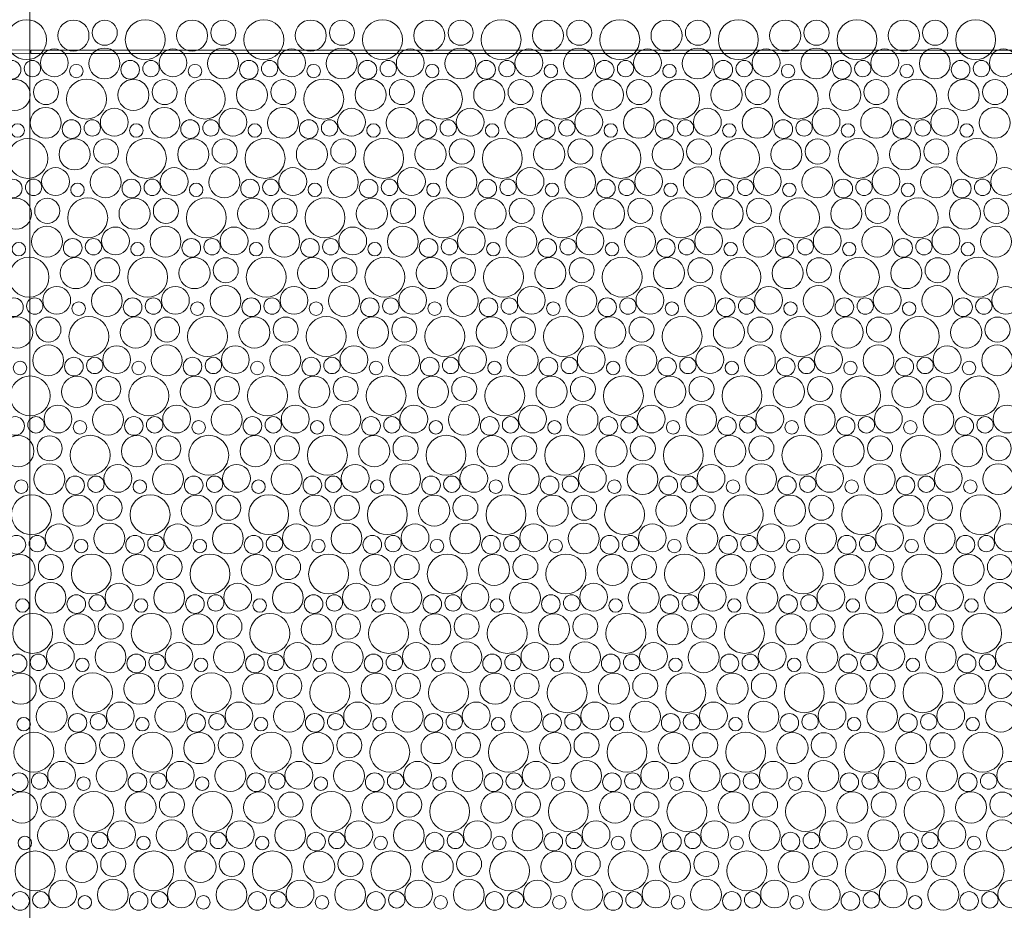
# Model space of a CAD drawing. Header units: metres. Extents: x -167 to 338, y -186 to 508.
# Tile 192 of 256: x 89.64 to 92.65, y 30.63 to 33.36. Entities that reach past the tile are written whole.
import ezdxf
from ezdxf.enums import TextEntityAlignment as Align

# ---------------------------------------------------------------- set-up
doc = ezdxf.new("R2010")
doc.units = ezdxf.units.M
doc.header["$MEASUREMENT"] = 0
doc.linetypes.add('Öffnungslinie Tür Fenster', pattern=[0.23, 0.15, -0.08])
doc.layers.add('60 Gelände 2D Übersicht', color=7, linetype='Continuous')
doc.layers.add('60 Stellplätze', color=7, linetype='Continuous')
doc.styles.add('ERSTELLTER_STIL_2', font='arial.ttf')

# ---------------------------------------------------------------- blocks, each defined once
blk = doc.blocks.new('*X46', base_point=(27236.1321, 33357.279))
at = {"layer": '60 Gelände 2D Übersicht', "color": 9, "linetype": 'Continuous', "lineweight": 18}
for centre, radius in [((89.6572, 33.3018), 0.0612), ((89.8008, 33.3143), 0.0477), ((89.8968, 33.3231), 0.0384), ((90.0209, 33.3018), 0.0612), ((90.1645, 33.3143), 0.0477), ((90.2605, 33.3231), 0.0384), ((90.3846, 33.3018), 0.0612), ((90.5282, 33.3143), 0.0477), ((90.6242, 33.3231), 0.0384), ((90.7483, 33.3018), 0.0612), ((90.8919, 33.3143), 0.0477), ((90.9879, 33.3231), 0.0384), ((91.112, 33.3018), 0.0612), ((91.2556, 33.3143), 0.0477), ((91.3516, 33.3231), 0.0384), ((91.4757, 33.3018), 0.0612), ((91.6193, 33.3143), 0.0477), ((91.7153, 33.3231), 0.0384), ((91.8394, 33.3018), 0.0612), ((91.983, 33.3143), 0.0477), ((92.079, 33.3231), 0.0384), ((92.2031, 33.3018), 0.0612), ((92.3467, 33.3143), 0.0477), ((92.4427, 33.3231), 0.0384), ((92.5669, 33.3018), 0.0612), ((89.7423, 33.2309), 0.0426), ((89.8958, 33.2287), 0.0473), ((90.106, 33.2309), 0.0426), ((90.2595, 33.2287), 0.0473), ((90.4697, 33.2309), 0.0426), ((90.6232, 33.2287), 0.0473), ((90.8334, 33.2309), 0.0426), ((90.9869, 33.2287), 0.0473), ((91.1971, 33.2309), 0.0426), ((91.3506, 33.2287), 0.0473), ((91.5608, 33.2309), 0.0426), ((91.7143, 33.2287), 0.0473), ((91.9245, 33.2309), 0.0426), ((92.078, 33.2287), 0.0473), ((92.2883, 33.2309), 0.0426), ((92.4417, 33.2287), 0.0473), ((92.652, 33.2309), 0.0426), ((89.6111, 33.2096), 0.0286), ((89.6749, 33.2132), 0.0251), ((89.9748, 33.2096), 0.0286), ((90.0386, 33.2132), 0.0251), ((90.3385, 33.2096), 0.0286), ((90.4023, 33.2132), 0.0251), ((90.7022, 33.2096), 0.0286), ((90.766, 33.2132), 0.0251), ((91.0659, 33.2096), 0.0286), ((91.1298, 33.2132), 0.0251), ((91.4296, 33.2096), 0.0286), ((91.4935, 33.2132), 0.0251), ((91.7933, 33.2096), 0.0286), ((91.8572, 33.2132), 0.0251), ((92.1571, 33.2096), 0.0286), ((92.2209, 33.2132), 0.0251), ((92.5208, 33.2096), 0.0286), ((92.5846, 33.2132), 0.0251), ((89.8097, 33.2055), 0.0207), ((90.1734, 33.2055), 0.0207), ((90.5371, 33.2055), 0.0207), ((90.9008, 33.2055), 0.0207), ((91.2645, 33.2055), 0.0207), ((91.6282, 33.2055), 0.0207), ((91.9919, 33.2055), 0.0207), ((92.3556, 33.2055), 0.0207), ((89.6208, 33.1323), 0.0477), ((89.7168, 33.1411), 0.0384), ((89.8409, 33.1198), 0.0612), ((89.9845, 33.1323), 0.0477), ((90.0805, 33.1411), 0.0384), ((90.2046, 33.1198), 0.0612), ((90.3482, 33.1323), 0.0477), ((90.4442, 33.1411), 0.0384), ((90.5683, 33.1198), 0.0612), ((90.7119, 33.1323), 0.0477), ((90.8079, 33.1411), 0.0384), ((90.932, 33.1198), 0.0612), ((91.0756, 33.1323), 0.0477), ((91.1716, 33.1411), 0.0384), ((91.2957, 33.1198), 0.0612), ((91.4393, 33.1323), 0.0477), ((91.5353, 33.1411), 0.0384), ((91.6594, 33.1198), 0.0612), ((91.803, 33.1323), 0.0477), ((91.899, 33.1411), 0.0384), ((92.0231, 33.1198), 0.0612), ((92.1667, 33.1323), 0.0477), ((92.2627, 33.1411), 0.0384), ((92.3869, 33.1198), 0.0612), ((92.5304, 33.1323), 0.0477), ((92.6265, 33.1411), 0.0384), ((89.7158, 33.0468), 0.0473), ((89.926, 33.0489), 0.0426), ((90.0795, 33.0468), 0.0473), ((90.2897, 33.0489), 0.0426), ((90.4432, 33.0468), 0.0473), ((90.6534, 33.0489), 0.0426), ((90.8069, 33.0468), 0.0473), ((91.0171, 33.0489), 0.0426), ((91.1706, 33.0468), 0.0473), ((91.3808, 33.0489), 0.0426), ((91.5343, 33.0468), 0.0473), ((91.7445, 33.0489), 0.0426), ((91.898, 33.0468), 0.0473), ((92.1083, 33.0489), 0.0426), ((92.2617, 33.0468), 0.0473), ((92.472, 33.0489), 0.0426), ((92.6254, 33.0468), 0.0473), ((89.7948, 33.0276), 0.0286), ((89.8586, 33.0312), 0.0251), ((90.1585, 33.0276), 0.0286), ((90.2223, 33.0312), 0.0251), ((90.5222, 33.0276), 0.0286), ((90.586, 33.0312), 0.0251), ((90.8859, 33.0276), 0.0286), ((90.9498, 33.0312), 0.0251), ((91.2496, 33.0276), 0.0286), ((91.3135, 33.0312), 0.0251), ((91.6133, 33.0276), 0.0286), ((91.6772, 33.0312), 0.0251), ((91.9771, 33.0276), 0.0286), ((92.0409, 33.0312), 0.0251), ((92.3408, 33.0276), 0.0286), ((92.4046, 33.0312), 0.0251), ((89.6297, 33.0235), 0.0207), ((89.9934, 33.0235), 0.0207), ((90.3571, 33.0235), 0.0207), ((90.7208, 33.0235), 0.0207), ((91.0845, 33.0235), 0.0207), ((91.4482, 33.0235), 0.0207), ((91.8119, 33.0235), 0.0207), ((92.1756, 33.0235), 0.0207), ((92.5393, 33.0235), 0.0207), ((89.6609, 32.9378), 0.0612), ((89.8045, 32.9503), 0.0477), ((89.9005, 32.9591), 0.0384), ((90.0246, 32.9378), 0.0612), ((90.1682, 32.9503), 0.0477), ((90.2642, 32.9591), 0.0384), ((90.3883, 32.9378), 0.0612), ((90.5319, 32.9503), 0.0477), ((90.6279, 32.9591), 0.0384), ((90.752, 32.9378), 0.0612), ((90.8956, 32.9503), 0.0477), ((90.9916, 32.9591), 0.0384), ((91.1157, 32.9378), 0.0612), ((91.2593, 32.9503), 0.0477), ((91.3553, 32.9591), 0.0384), ((91.4794, 32.9378), 0.0612), ((91.623, 32.9503), 0.0477), ((91.719, 32.9591), 0.0384), ((91.8431, 32.9378), 0.0612), ((91.9867, 32.9503), 0.0477), ((92.0827, 32.9591), 0.0384), ((92.2069, 32.9378), 0.0612), ((92.3504, 32.9503), 0.0477), ((92.4465, 32.9591), 0.0384), ((92.5706, 32.9378), 0.0612), ((89.746, 32.8669), 0.0426), ((89.8995, 32.8648), 0.0473), ((90.1097, 32.8669), 0.0426), ((90.2632, 32.8648), 0.0473), ((90.4734, 32.8669), 0.0426), ((90.6269, 32.8648), 0.0473), ((90.8371, 32.8669), 0.0426), ((90.9906, 32.8648), 0.0473), ((91.2008, 32.8669), 0.0426), ((91.3543, 32.8648), 0.0473), ((91.5645, 32.8669), 0.0426), ((91.718, 32.8648), 0.0473), ((91.9283, 32.8669), 0.0426), ((92.0817, 32.8648), 0.0473), ((92.292, 32.8669), 0.0426), ((92.4454, 32.8648), 0.0473), ((92.6557, 32.8669), 0.0426), ((89.6148, 32.8456), 0.0286), ((89.6786, 32.8492), 0.0251), ((89.9785, 32.8456), 0.0286), ((90.0423, 32.8492), 0.0251), ((90.3422, 32.8456), 0.0286), ((90.406, 32.8492), 0.0251), ((90.7059, 32.8456), 0.0286), ((90.7698, 32.8492), 0.0251), ((91.0696, 32.8456), 0.0286), ((91.1335, 32.8492), 0.0251), ((91.4333, 32.8456), 0.0286), ((91.4972, 32.8492), 0.0251), ((91.7971, 32.8456), 0.0286), ((91.8609, 32.8492), 0.0251), ((92.1608, 32.8456), 0.0286), ((92.2246, 32.8492), 0.0251), ((92.5245, 32.8456), 0.0286), ((92.5883, 32.8492), 0.0251), ((89.8134, 32.8415), 0.0207), ((90.1771, 32.8415), 0.0207), ((90.5408, 32.8415), 0.0207), ((90.9045, 32.8415), 0.0207), ((91.2682, 32.8415), 0.0207), ((91.6319, 32.8415), 0.0207), ((91.9956, 32.8415), 0.0207), ((92.3593, 32.8415), 0.0207), ((89.6245, 32.7683), 0.0477), ((89.7205, 32.7771), 0.0384), ((89.8446, 32.7558), 0.0612), ((89.9882, 32.7683), 0.0477), ((90.0842, 32.7771), 0.0384), ((90.2083, 32.7558), 0.0612), ((90.3519, 32.7683), 0.0477), ((90.4479, 32.7771), 0.0384), ((90.572, 32.7558), 0.0612), ((90.7156, 32.7683), 0.0477), ((90.8116, 32.7771), 0.0384), ((90.9357, 32.7558), 0.0612), ((91.0793, 32.7683), 0.0477), ((91.1753, 32.7771), 0.0384), ((91.2994, 32.7558), 0.0612), ((91.443, 32.7683), 0.0477), ((91.539, 32.7771), 0.0384), ((91.6631, 32.7558), 0.0612), ((91.8067, 32.7683), 0.0477), ((91.9027, 32.7771), 0.0384), ((92.0269, 32.7558), 0.0612), ((92.1704, 32.7683), 0.0477), ((92.2665, 32.7771), 0.0384), ((92.3906, 32.7558), 0.0612), ((92.5341, 32.7683), 0.0477), ((92.6302, 32.7771), 0.0384), ((89.7195, 32.6828), 0.0473), ((89.9297, 32.6849), 0.0426), ((90.0832, 32.6828), 0.0473), ((90.2934, 32.6849), 0.0426), ((90.4469, 32.6828), 0.0473), ((90.6571, 32.6849), 0.0426), ((90.8106, 32.6828), 0.0473), ((91.0208, 32.6849), 0.0426), ((91.1743, 32.6828), 0.0473), ((91.3845, 32.6849), 0.0426), ((91.538, 32.6828), 0.0473), ((91.7483, 32.6849), 0.0426), ((91.9017, 32.6828), 0.0473), ((92.112, 32.6849), 0.0426), ((92.2654, 32.6828), 0.0473), ((92.4757, 32.6849), 0.0426), ((92.6291, 32.6828), 0.0473), ((89.6334, 32.6595), 0.0207), ((89.7985, 32.6636), 0.0286), ((89.8623, 32.6672), 0.0251), ((89.9971, 32.6595), 0.0207), ((90.1622, 32.6636), 0.0286), ((90.226, 32.6672), 0.0251), ((90.3608, 32.6595), 0.0207), ((90.5259, 32.6636), 0.0286), ((90.5898, 32.6672), 0.0251), ((90.7245, 32.6595), 0.0207), ((90.8896, 32.6636), 0.0286), ((90.9535, 32.6672), 0.0251), ((91.0882, 32.6595), 0.0207), ((91.2533, 32.6636), 0.0286), ((91.3172, 32.6672), 0.0251), ((91.4519, 32.6595), 0.0207), ((91.6171, 32.6636), 0.0286), ((91.6809, 32.6672), 0.0251), ((91.8156, 32.6595), 0.0207), ((91.9808, 32.6636), 0.0286), ((92.0446, 32.6672), 0.0251), ((92.1793, 32.6595), 0.0207), ((92.3445, 32.6636), 0.0286), ((92.4083, 32.6672), 0.0251), ((92.543, 32.6595), 0.0207), ((89.6646, 32.5738), 0.0612), ((89.8082, 32.5863), 0.0477), ((89.9042, 32.5951), 0.0384), ((90.0283, 32.5738), 0.0612), ((90.1719, 32.5863), 0.0477), ((90.2679, 32.5951), 0.0384), ((90.392, 32.5738), 0.0612), ((90.5356, 32.5863), 0.0477), ((90.6316, 32.5951), 0.0384), ((90.7557, 32.5738), 0.0612), ((90.8993, 32.5863), 0.0477), ((90.9953, 32.5951), 0.0384), ((91.1194, 32.5738), 0.0612), ((91.263, 32.5863), 0.0477), ((91.359, 32.5951), 0.0384), ((91.4831, 32.5738), 0.0612), ((91.6267, 32.5863), 0.0477), ((91.7227, 32.5951), 0.0384), ((91.8469, 32.5738), 0.0612), ((91.9904, 32.5863), 0.0477), ((92.0865, 32.5951), 0.0384), ((92.2106, 32.5738), 0.0612), ((92.3541, 32.5863), 0.0477), ((92.4502, 32.5951), 0.0384), ((92.5743, 32.5738), 0.0612), ((89.7497, 32.5029), 0.0426), ((89.9032, 32.5008), 0.0473), ((90.1134, 32.5029), 0.0426), ((90.2669, 32.5008), 0.0473), ((90.4771, 32.5029), 0.0426), ((90.6306, 32.5008), 0.0473), ((90.8408, 32.5029), 0.0426), ((90.9943, 32.5008), 0.0473), ((91.2045, 32.5029), 0.0426), ((91.358, 32.5008), 0.0473), ((91.5683, 32.5029), 0.0426), ((91.7217, 32.5008), 0.0473), ((91.932, 32.5029), 0.0426), ((92.0854, 32.5008), 0.0473), ((92.2957, 32.5029), 0.0426), ((92.4491, 32.5008), 0.0473), ((92.6594, 32.5029), 0.0426), ((89.6185, 32.4817), 0.0286), ((89.6823, 32.4852), 0.0251), ((89.8171, 32.4775), 0.0207), ((89.9822, 32.4817), 0.0286), ((90.046, 32.4852), 0.0251), ((90.1808, 32.4775), 0.0207), ((90.3459, 32.4817), 0.0286), ((90.4098, 32.4852), 0.0251), ((90.5445, 32.4775), 0.0207), ((90.7096, 32.4817), 0.0286), ((90.7735, 32.4852), 0.0251), ((90.9082, 32.4775), 0.0207), ((91.0733, 32.4817), 0.0286), ((91.1372, 32.4852), 0.0251), ((91.2719, 32.4775), 0.0207), ((91.4371, 32.4817), 0.0286), ((91.5009, 32.4852), 0.0251), ((91.6356, 32.4775), 0.0207), ((91.8008, 32.4817), 0.0286), ((91.8646, 32.4852), 0.0251), ((91.9993, 32.4775), 0.0207), ((92.1645, 32.4817), 0.0286), ((92.2283, 32.4852), 0.0251), ((92.363, 32.4775), 0.0207), ((92.5282, 32.4817), 0.0286), ((92.592, 32.4852), 0.0251), ((89.6282, 32.4043), 0.0477), ((89.7242, 32.4131), 0.0384), ((89.8483, 32.3919), 0.0612), ((89.9919, 32.4043), 0.0477), ((90.0879, 32.4131), 0.0384), ((90.212, 32.3919), 0.0612), ((90.3556, 32.4043), 0.0477), ((90.4516, 32.4131), 0.0384), ((90.5757, 32.3919), 0.0612), ((90.7193, 32.4043), 0.0477), ((90.8153, 32.4131), 0.0384), ((90.9394, 32.3919), 0.0612), ((91.083, 32.4043), 0.0477), ((91.179, 32.4131), 0.0384), ((91.3031, 32.3919), 0.0612), ((91.4467, 32.4043), 0.0477), ((91.5427, 32.4131), 0.0384), ((91.6669, 32.3919), 0.0612), ((91.8104, 32.4043), 0.0477), ((91.9065, 32.4131), 0.0384), ((92.0306, 32.3919), 0.0612), ((92.1741, 32.4043), 0.0477), ((92.2702, 32.4131), 0.0384), ((92.3943, 32.3919), 0.0612), ((92.5378, 32.4043), 0.0477), ((92.6339, 32.4131), 0.0384), ((89.7232, 32.3188), 0.0473), ((89.9334, 32.3209), 0.0426), ((90.0869, 32.3188), 0.0473), ((90.2971, 32.3209), 0.0426), ((90.4506, 32.3188), 0.0473), ((90.6608, 32.3209), 0.0426), ((90.8143, 32.3188), 0.0473), ((91.0245, 32.3209), 0.0426), ((91.178, 32.3188), 0.0473), ((91.3883, 32.3209), 0.0426), ((91.5417, 32.3188), 0.0473), ((91.752, 32.3209), 0.0426), ((91.9054, 32.3188), 0.0473), ((92.1157, 32.3209), 0.0426), ((92.2691, 32.3188), 0.0473), ((92.4794, 32.3209), 0.0426), ((92.6329, 32.3188), 0.0473), ((89.6371, 32.2955), 0.0207), ((89.8022, 32.2997), 0.0286), ((89.866, 32.3032), 0.0251), ((90.0008, 32.2955), 0.0207), ((90.1659, 32.2997), 0.0286), ((90.2298, 32.3032), 0.0251), ((90.3645, 32.2955), 0.0207), ((90.5296, 32.2997), 0.0286), ((90.5935, 32.3032), 0.0251), ((90.7282, 32.2955), 0.0207), ((90.8933, 32.2997), 0.0286), ((90.9572, 32.3032), 0.0251), ((91.0919, 32.2955), 0.0207), ((91.2571, 32.2997), 0.0286), ((91.3209, 32.3032), 0.0251), ((91.4556, 32.2955), 0.0207), ((91.6208, 32.2997), 0.0286), ((91.6846, 32.3032), 0.0251), ((91.8193, 32.2955), 0.0207), ((91.9845, 32.2997), 0.0286), ((92.0483, 32.3032), 0.0251), ((92.183, 32.2955), 0.0207), ((92.3482, 32.2997), 0.0286), ((92.412, 32.3032), 0.0251), ((92.5467, 32.2955), 0.0207), ((89.6683, 32.2099), 0.0612), ((90.032, 32.2099), 0.0612), ((90.3957, 32.2099), 0.0612), ((90.7594, 32.2099), 0.0612), ((91.1231, 32.2099), 0.0612), ((91.4869, 32.2099), 0.0612), ((91.8506, 32.2099), 0.0612), ((92.2143, 32.2099), 0.0612), ((92.578, 32.2099), 0.0612), ((89.8119, 32.2223), 0.0477), ((89.9079, 32.2311), 0.0384), ((90.1756, 32.2223), 0.0477), ((90.2716, 32.2311), 0.0384), ((90.5393, 32.2223), 0.0477), ((90.6353, 32.2311), 0.0384), ((90.903, 32.2223), 0.0477), ((90.999, 32.2311), 0.0384), ((91.2667, 32.2223), 0.0477), ((91.3627, 32.2311), 0.0384), ((91.6304, 32.2223), 0.0477), ((91.7265, 32.2311), 0.0384), ((91.9941, 32.2223), 0.0477), ((92.0902, 32.2311), 0.0384), ((92.3578, 32.2223), 0.0477), ((92.4539, 32.2311), 0.0384), ((89.7534, 32.1389), 0.0426), ((89.9069, 32.1368), 0.0473), ((90.1171, 32.1389), 0.0426), ((90.2706, 32.1368), 0.0473), ((90.4808, 32.1389), 0.0426), ((90.6343, 32.1368), 0.0473), ((90.8445, 32.1389), 0.0426), ((90.998, 32.1368), 0.0473), ((91.2083, 32.1389), 0.0426), ((91.3617, 32.1368), 0.0473), ((91.572, 32.1389), 0.0426), ((91.7254, 32.1368), 0.0473), ((91.9357, 32.1389), 0.0426), ((92.0891, 32.1368), 0.0473), ((92.2994, 32.1389), 0.0426), ((92.4529, 32.1368), 0.0473), ((92.6631, 32.1389), 0.0426), ((89.6222, 32.1177), 0.0286), ((89.686, 32.1212), 0.0251), ((89.8208, 32.1135), 0.0207), ((89.9859, 32.1177), 0.0286), ((90.0498, 32.1212), 0.0251), ((90.1845, 32.1135), 0.0207), ((90.3496, 32.1177), 0.0286), ((90.4135, 32.1212), 0.0251), ((90.5482, 32.1135), 0.0207), ((90.7133, 32.1177), 0.0286), ((90.7772, 32.1212), 0.0251), ((90.9119, 32.1135), 0.0207), ((91.0771, 32.1177), 0.0286), ((91.1409, 32.1212), 0.0251), ((91.2756, 32.1135), 0.0207), ((91.4408, 32.1177), 0.0286), ((91.5046, 32.1212), 0.0251), ((91.6393, 32.1135), 0.0207), ((91.8045, 32.1177), 0.0286), ((91.8683, 32.1212), 0.0251), ((92.003, 32.1135), 0.0207), ((92.1682, 32.1177), 0.0286), ((92.232, 32.1212), 0.0251), ((92.3667, 32.1135), 0.0207), ((92.5319, 32.1177), 0.0286), ((92.5957, 32.1212), 0.0251), ((89.852, 32.0279), 0.0612), ((90.2157, 32.0279), 0.0612), ((90.5794, 32.0279), 0.0612), ((90.9431, 32.0279), 0.0612), ((91.3069, 32.0279), 0.0612), ((91.6706, 32.0279), 0.0612), ((92.0343, 32.0279), 0.0612), ((92.398, 32.0279), 0.0612), ((89.6319, 32.0403), 0.0477), ((89.7279, 32.0491), 0.0384), ((89.9956, 32.0403), 0.0477), ((90.0916, 32.0491), 0.0384), ((90.3593, 32.0403), 0.0477), ((90.4553, 32.0491), 0.0384), ((90.723, 32.0403), 0.0477), ((90.819, 32.0491), 0.0384), ((91.0867, 32.0403), 0.0477), ((91.1827, 32.0491), 0.0384), ((91.4504, 32.0403), 0.0477), ((91.5465, 32.0491), 0.0384), ((91.8141, 32.0403), 0.0477), ((91.9102, 32.0491), 0.0384), ((92.1778, 32.0403), 0.0477), ((92.2739, 32.0491), 0.0384), ((92.5415, 32.0403), 0.0477), ((92.6376, 32.0491), 0.0384), ((89.7269, 31.9548), 0.0473), ((89.9371, 31.9569), 0.0426), ((90.0906, 31.9548), 0.0473), ((90.3008, 31.9569), 0.0426), ((90.4543, 31.9548), 0.0473), ((90.6645, 31.9569), 0.0426), ((90.818, 31.9548), 0.0473), ((91.0283, 31.9569), 0.0426), ((91.1817, 31.9548), 0.0473), ((91.392, 31.9569), 0.0426), ((91.5454, 31.9548), 0.0473), ((91.7557, 31.9569), 0.0426), ((91.9091, 31.9548), 0.0473), ((92.1194, 31.9569), 0.0426), ((92.2729, 31.9548), 0.0473), ((92.4831, 31.9569), 0.0426), ((92.6366, 31.9548), 0.0473), ((89.6408, 31.9315), 0.0207), ((89.8059, 31.9357), 0.0286), ((89.8698, 31.9392), 0.0251), ((90.0045, 31.9315), 0.0207), ((90.1696, 31.9357), 0.0286), ((90.2335, 31.9392), 0.0251), ((90.3682, 31.9315), 0.0207), ((90.5333, 31.9357), 0.0286), ((90.5972, 31.9392), 0.0251), ((90.7319, 31.9315), 0.0207), ((90.8971, 31.9357), 0.0286), ((90.9609, 31.9392), 0.0251), ((91.0956, 31.9315), 0.0207), ((91.2608, 31.9357), 0.0286), ((91.3246, 31.9392), 0.0251), ((91.4593, 31.9315), 0.0207), ((91.6245, 31.9357), 0.0286), ((91.6883, 31.9392), 0.0251), ((91.823, 31.9315), 0.0207), ((91.9882, 31.9357), 0.0286), ((92.052, 31.9392), 0.0251), ((92.1867, 31.9315), 0.0207), ((92.3519, 31.9357), 0.0286), ((92.4157, 31.9392), 0.0251), ((92.5505, 31.9315), 0.0207), ((89.672, 31.8459), 0.0612), ((89.8156, 31.8583), 0.0477), ((89.9116, 31.8671), 0.0384), ((90.0357, 31.8459), 0.0612), ((90.1793, 31.8583), 0.0477), ((90.2753, 31.8671), 0.0384), ((90.3994, 31.8459), 0.0612), ((90.543, 31.8583), 0.0477), ((90.639, 31.8671), 0.0384), ((90.7631, 31.8459), 0.0612), ((90.9067, 31.8583), 0.0477), ((91.0027, 31.8671), 0.0384), ((91.1269, 31.8459), 0.0612), ((91.2704, 31.8583), 0.0477), ((91.3665, 31.8671), 0.0384), ((91.4906, 31.8459), 0.0612), ((91.6341, 31.8583), 0.0477), ((91.7302, 31.8671), 0.0384), ((91.8543, 31.8459), 0.0612), ((91.9978, 31.8583), 0.0477), ((92.0939, 31.8671), 0.0384), ((92.218, 31.8459), 0.0612), ((92.3615, 31.8583), 0.0477), ((92.4576, 31.8671), 0.0384), ((92.5817, 31.8459), 0.0612), ((89.7571, 31.7749), 0.0426), ((89.9106, 31.7728), 0.0473), ((90.1208, 31.7749), 0.0426), ((90.2743, 31.7728), 0.0473), ((90.4845, 31.7749), 0.0426), ((90.638, 31.7728), 0.0473), ((90.8483, 31.7749), 0.0426), ((91.0017, 31.7728), 0.0473), ((91.212, 31.7749), 0.0426), ((91.3654, 31.7728), 0.0473), ((91.5757, 31.7749), 0.0426), ((91.7291, 31.7728), 0.0473), ((91.9394, 31.7749), 0.0426), ((92.0929, 31.7728), 0.0473), ((92.3031, 31.7749), 0.0426), ((92.4566, 31.7728), 0.0473), ((92.6668, 31.7749), 0.0426), ((89.6259, 31.7537), 0.0286), ((89.6898, 31.7572), 0.0251), ((89.8245, 31.7495), 0.0207), ((89.9896, 31.7537), 0.0286), ((90.0535, 31.7572), 0.0251), ((90.1882, 31.7495), 0.0207), ((90.3533, 31.7537), 0.0286), ((90.4172, 31.7572), 0.0251), ((90.5519, 31.7495), 0.0207), ((90.7171, 31.7537), 0.0286), ((90.7809, 31.7572), 0.0251), ((90.9156, 31.7495), 0.0207), ((91.0808, 31.7537), 0.0286), ((91.1446, 31.7572), 0.0251), ((91.2793, 31.7495), 0.0207), ((91.4445, 31.7537), 0.0286), ((91.5083, 31.7572), 0.0251), ((91.643, 31.7495), 0.0207), ((91.8082, 31.7537), 0.0286), ((91.872, 31.7572), 0.0251), ((92.0067, 31.7495), 0.0207), ((92.1719, 31.7537), 0.0286), ((92.2357, 31.7572), 0.0251), ((92.3705, 31.7495), 0.0207), ((92.5356, 31.7537), 0.0286), ((92.5994, 31.7572), 0.0251), ((89.6356, 31.6763), 0.0477), ((89.7316, 31.6851), 0.0384), ((89.8557, 31.6639), 0.0612), ((89.9993, 31.6763), 0.0477), ((90.0953, 31.6851), 0.0384), ((90.2194, 31.6639), 0.0612), ((90.363, 31.6763), 0.0477), ((90.459, 31.6851), 0.0384), ((90.5831, 31.6639), 0.0612), ((90.7267, 31.6763), 0.0477), ((90.8227, 31.6851), 0.0384), ((90.9469, 31.6639), 0.0612), ((91.0904, 31.6763), 0.0477), ((91.1865, 31.6851), 0.0384), ((91.3106, 31.6639), 0.0612), ((91.4541, 31.6763), 0.0477), ((91.5502, 31.6851), 0.0384), ((91.6743, 31.6639), 0.0612), ((91.8178, 31.6763), 0.0477), ((91.9139, 31.6851), 0.0384), ((92.038, 31.6639), 0.0612), ((92.1815, 31.6763), 0.0477), ((92.2776, 31.6851), 0.0384), ((92.4017, 31.6639), 0.0612), ((92.5453, 31.6763), 0.0477), ((92.6413, 31.6851), 0.0384), ((89.7306, 31.5908), 0.0473), ((90.0943, 31.5908), 0.0473), ((90.458, 31.5908), 0.0473), ((90.8217, 31.5908), 0.0473), ((91.1854, 31.5908), 0.0473), ((91.5491, 31.5908), 0.0473), ((91.9129, 31.5908), 0.0473), ((92.2766, 31.5908), 0.0473), ((92.6403, 31.5908), 0.0473), ((89.9408, 31.5929), 0.0426), ((90.3045, 31.5929), 0.0426), ((90.6683, 31.5929), 0.0426), ((91.032, 31.5929), 0.0426), ((91.3957, 31.5929), 0.0426), ((91.7594, 31.5929), 0.0426), ((92.1231, 31.5929), 0.0426), ((92.4868, 31.5929), 0.0426), ((89.6445, 31.5675), 0.0207), ((89.8096, 31.5717), 0.0286), ((89.8735, 31.5752), 0.0251), ((90.0082, 31.5675), 0.0207), ((90.1733, 31.5717), 0.0286), ((90.2372, 31.5752), 0.0251), ((90.3719, 31.5675), 0.0207), ((90.5371, 31.5717), 0.0286), ((90.6009, 31.5752), 0.0251), ((90.7356, 31.5675), 0.0207), ((90.9008, 31.5717), 0.0286), ((90.9646, 31.5752), 0.0251), ((91.0993, 31.5675), 0.0207), ((91.2645, 31.5717), 0.0286), ((91.3283, 31.5752), 0.0251), ((91.463, 31.5675), 0.0207), ((91.6282, 31.5717), 0.0286), ((91.692, 31.5752), 0.0251), ((91.8267, 31.5675), 0.0207), ((91.9919, 31.5717), 0.0286), ((92.0557, 31.5752), 0.0251), ((92.1905, 31.5675), 0.0207), ((92.3556, 31.5717), 0.0286), ((92.4194, 31.5752), 0.0251), ((92.5542, 31.5675), 0.0207), ((89.6757, 31.4819), 0.0612), ((89.8193, 31.4943), 0.0477), ((89.9153, 31.5031), 0.0384), ((90.0394, 31.4819), 0.0612), ((90.183, 31.4943), 0.0477), ((90.279, 31.5031), 0.0384), ((90.4031, 31.4819), 0.0612), ((90.5467, 31.4943), 0.0477), ((90.6427, 31.5031), 0.0384), ((90.7669, 31.4819), 0.0612), ((90.9104, 31.4943), 0.0477), ((91.0065, 31.5031), 0.0384), ((91.1306, 31.4819), 0.0612), ((91.2741, 31.4943), 0.0477), ((91.3702, 31.5031), 0.0384), ((91.4943, 31.4819), 0.0612), ((91.6378, 31.4943), 0.0477), ((91.7339, 31.5031), 0.0384), ((91.858, 31.4819), 0.0612), ((92.0015, 31.4943), 0.0477), ((92.0976, 31.5031), 0.0384), ((92.2217, 31.4819), 0.0612), ((92.3653, 31.4943), 0.0477), ((92.4613, 31.5031), 0.0384), ((92.5854, 31.4819), 0.0612), ((89.9143, 31.4088), 0.0473), ((90.278, 31.4088), 0.0473), ((90.6417, 31.4088), 0.0473), ((91.0054, 31.4088), 0.0473), ((91.3691, 31.4088), 0.0473), ((91.7329, 31.4088), 0.0473), ((92.0966, 31.4088), 0.0473), ((92.4603, 31.4088), 0.0473), ((89.7608, 31.411), 0.0426), ((90.1245, 31.411), 0.0426), ((90.4883, 31.411), 0.0426), ((90.852, 31.411), 0.0426), ((91.2157, 31.411), 0.0426), ((91.5794, 31.411), 0.0426), ((91.9431, 31.411), 0.0426), ((92.3068, 31.411), 0.0426), ((92.6705, 31.411), 0.0426), ((89.6296, 31.3897), 0.0286), ((89.6935, 31.3932), 0.0251), ((89.8282, 31.3855), 0.0207), ((89.9933, 31.3897), 0.0286), ((90.0572, 31.3932), 0.0251), ((90.1919, 31.3855), 0.0207), ((90.3571, 31.3897), 0.0286), ((90.4209, 31.3932), 0.0251), ((90.5556, 31.3855), 0.0207), ((90.7208, 31.3897), 0.0286), ((90.7846, 31.3932), 0.0251), ((90.9193, 31.3855), 0.0207), ((91.0845, 31.3897), 0.0286), ((91.1483, 31.3932), 0.0251), ((91.283, 31.3855), 0.0207), ((91.4482, 31.3897), 0.0286), ((91.512, 31.3932), 0.0251), ((91.6467, 31.3855), 0.0207), ((91.8119, 31.3897), 0.0286), ((91.8757, 31.3932), 0.0251), ((92.0105, 31.3855), 0.0207), ((92.1756, 31.3897), 0.0286), ((92.2394, 31.3932), 0.0251), ((92.3742, 31.3855), 0.0207), ((92.5393, 31.3897), 0.0286), ((92.6031, 31.3932), 0.0251), ((89.6393, 31.3123), 0.0477), ((89.7353, 31.3212), 0.0384), ((89.8594, 31.2999), 0.0612), ((90.003, 31.3123), 0.0477), ((90.099, 31.3212), 0.0384), ((90.2231, 31.2999), 0.0612), ((90.3667, 31.3123), 0.0477), ((90.4627, 31.3212), 0.0384), ((90.5869, 31.2999), 0.0612), ((90.7304, 31.3123), 0.0477), ((90.8265, 31.3212), 0.0384), ((90.9506, 31.2999), 0.0612), ((91.0941, 31.3123), 0.0477), ((91.1902, 31.3212), 0.0384), ((91.3143, 31.2999), 0.0612), ((91.4578, 31.3123), 0.0477), ((91.5539, 31.3212), 0.0384), ((91.678, 31.2999), 0.0612), ((91.8215, 31.3123), 0.0477), ((91.9176, 31.3212), 0.0384), ((92.0417, 31.2999), 0.0612), ((92.1853, 31.3123), 0.0477), ((92.2813, 31.3212), 0.0384), ((92.4054, 31.2999), 0.0612), ((92.549, 31.3123), 0.0477), ((92.645, 31.3212), 0.0384), ((89.7343, 31.2268), 0.0473), ((90.098, 31.2268), 0.0473), ((90.4617, 31.2268), 0.0473), ((90.8254, 31.2268), 0.0473), ((91.1891, 31.2268), 0.0473), ((91.5529, 31.2268), 0.0473), ((91.9166, 31.2268), 0.0473), ((92.2803, 31.2268), 0.0473), ((92.644, 31.2268), 0.0473), ((89.9445, 31.229), 0.0426), ((90.3083, 31.229), 0.0426), ((90.672, 31.229), 0.0426), ((91.0357, 31.229), 0.0426), ((91.3994, 31.229), 0.0426), ((91.7631, 31.229), 0.0426), ((92.1268, 31.229), 0.0426), ((92.4905, 31.229), 0.0426), ((89.6482, 31.2035), 0.0207), ((89.8133, 31.2077), 0.0286), ((89.8772, 31.2112), 0.0251), ((90.0119, 31.2035), 0.0207), ((90.1771, 31.2077), 0.0286), ((90.2409, 31.2112), 0.0251), ((90.3756, 31.2035), 0.0207), ((90.5408, 31.2077), 0.0286), ((90.6046, 31.2112), 0.0251), ((90.7393, 31.2035), 0.0207), ((90.9045, 31.2077), 0.0286), ((90.9683, 31.2112), 0.0251), ((91.103, 31.2035), 0.0207), ((91.2682, 31.2077), 0.0286), ((91.332, 31.2112), 0.0251), ((91.4667, 31.2035), 0.0207), ((91.6319, 31.2077), 0.0286), ((91.6957, 31.2112), 0.0251), ((91.8305, 31.2035), 0.0207), ((91.9956, 31.2077), 0.0286), ((92.0594, 31.2112), 0.0251), ((92.1942, 31.2035), 0.0207), ((92.3593, 31.2077), 0.0286), ((92.4231, 31.2112), 0.0251), ((92.5579, 31.2035), 0.0207), ((89.6794, 31.1179), 0.0612), ((89.823, 31.1303), 0.0477), ((89.919, 31.1392), 0.0384), ((90.0431, 31.1179), 0.0612), ((90.1867, 31.1303), 0.0477), ((90.2827, 31.1392), 0.0384), ((90.4069, 31.1179), 0.0612), ((90.5504, 31.1303), 0.0477), ((90.6465, 31.1392), 0.0384), ((90.7706, 31.1179), 0.0612), ((90.9141, 31.1303), 0.0477), ((91.0102, 31.1392), 0.0384), ((91.1343, 31.1179), 0.0612), ((91.2778, 31.1303), 0.0477), ((91.3739, 31.1392), 0.0384), ((91.498, 31.1179), 0.0612), ((91.6415, 31.1303), 0.0477), ((91.7376, 31.1392), 0.0384), ((91.8617, 31.1179), 0.0612), ((92.0053, 31.1303), 0.0477), ((92.1013, 31.1392), 0.0384), ((92.2254, 31.1179), 0.0612), ((92.369, 31.1303), 0.0477), ((92.465, 31.1392), 0.0384), ((92.5891, 31.1179), 0.0612), ((89.7645, 31.047), 0.0426), ((89.918, 31.0448), 0.0473), ((90.1283, 31.047), 0.0426), ((90.2817, 31.0448), 0.0473), ((90.492, 31.047), 0.0426), ((90.6454, 31.0448), 0.0473), ((90.8557, 31.047), 0.0426), ((91.0091, 31.0448), 0.0473), ((91.2194, 31.047), 0.0426), ((91.3729, 31.0448), 0.0473), ((91.5831, 31.047), 0.0426), ((91.7366, 31.0448), 0.0473), ((91.9468, 31.047), 0.0426), ((92.1003, 31.0448), 0.0473), ((92.3105, 31.047), 0.0426), ((92.464, 31.0448), 0.0473), ((92.6742, 31.047), 0.0426), ((89.6333, 31.0257), 0.0286), ((89.6972, 31.0292), 0.0251), ((89.8319, 31.0215), 0.0207), ((89.9971, 31.0257), 0.0286), ((90.0609, 31.0292), 0.0251), ((90.1956, 31.0215), 0.0207), ((90.3608, 31.0257), 0.0286), ((90.4246, 31.0292), 0.0251), ((90.5593, 31.0215), 0.0207), ((90.7245, 31.0257), 0.0286), ((90.7883, 31.0292), 0.0251), ((90.923, 31.0215), 0.0207), ((91.0882, 31.0257), 0.0286), ((91.152, 31.0292), 0.0251), ((91.2867, 31.0215), 0.0207), ((91.4519, 31.0257), 0.0286), ((91.5157, 31.0292), 0.0251), ((91.6505, 31.0215), 0.0207), ((91.8156, 31.0257), 0.0286), ((91.8794, 31.0292), 0.0251), ((92.0142, 31.0215), 0.0207), ((92.1793, 31.0257), 0.0286), ((92.2431, 31.0292), 0.0251), ((92.3779, 31.0215), 0.0207), ((92.543, 31.0257), 0.0286), ((92.6068, 31.0292), 0.0251), ((89.643, 30.9483), 0.0477), ((89.739, 30.9572), 0.0384), ((89.8631, 30.9359), 0.0612), ((90.0067, 30.9483), 0.0477), ((90.1027, 30.9572), 0.0384), ((90.2269, 30.9359), 0.0612), ((90.3704, 30.9483), 0.0477), ((90.4665, 30.9572), 0.0384), ((90.5906, 30.9359), 0.0612), ((90.7341, 30.9483), 0.0477), ((90.8302, 30.9572), 0.0384), ((90.9543, 30.9359), 0.0612), ((91.0978, 30.9483), 0.0477), ((91.1939, 30.9572), 0.0384), ((91.318, 30.9359), 0.0612), ((91.4615, 30.9483), 0.0477), ((91.5576, 30.9572), 0.0384), ((91.6817, 30.9359), 0.0612), ((91.8253, 30.9483), 0.0477), ((91.9213, 30.9572), 0.0384), ((92.0454, 30.9359), 0.0612), ((92.189, 30.9483), 0.0477), ((92.285, 30.9572), 0.0384), ((92.4091, 30.9359), 0.0612), ((92.5527, 30.9483), 0.0477), ((92.6487, 30.9572), 0.0384), ((89.738, 30.8628), 0.0473), ((89.9483, 30.865), 0.0426), ((90.1017, 30.8628), 0.0473), ((90.312, 30.865), 0.0426), ((90.4654, 30.8628), 0.0473), ((90.6757, 30.865), 0.0426), ((90.8291, 30.8628), 0.0473), ((91.0394, 30.865), 0.0426), ((91.1929, 30.8628), 0.0473), ((91.4031, 30.865), 0.0426), ((91.5566, 30.8628), 0.0473), ((91.7668, 30.865), 0.0426), ((91.9203, 30.8628), 0.0473), ((92.1305, 30.865), 0.0426), ((92.284, 30.8628), 0.0473), ((92.4942, 30.865), 0.0426), ((92.6477, 30.8628), 0.0473), ((89.6519, 30.8395), 0.0207), ((89.8171, 30.8437), 0.0286), ((89.8809, 30.8472), 0.0251), ((90.0156, 30.8395), 0.0207), ((90.1808, 30.8437), 0.0286), ((90.2446, 30.8472), 0.0251), ((90.3793, 30.8395), 0.0207), ((90.5445, 30.8437), 0.0286), ((90.6083, 30.8472), 0.0251), ((90.743, 30.8395), 0.0207), ((90.9082, 30.8437), 0.0286), ((90.972, 30.8472), 0.0251), ((91.1067, 30.8395), 0.0207), ((91.2719, 30.8437), 0.0286), ((91.3357, 30.8472), 0.0251), ((91.4705, 30.8395), 0.0207), ((91.6356, 30.8437), 0.0286), ((91.6994, 30.8472), 0.0251), ((91.8342, 30.8395), 0.0207), ((91.9993, 30.8437), 0.0286), ((92.0631, 30.8472), 0.0251), ((92.1979, 30.8395), 0.0207), ((92.363, 30.8437), 0.0286), ((92.4268, 30.8472), 0.0251), ((92.5616, 30.8395), 0.0207), ((89.6831, 30.7539), 0.0612), ((89.8267, 30.7663), 0.0477), ((89.9227, 30.7752), 0.0384), ((90.0469, 30.7539), 0.0612), ((90.1904, 30.7663), 0.0477), ((90.2865, 30.7752), 0.0384), ((90.4106, 30.7539), 0.0612), ((90.5541, 30.7663), 0.0477), ((90.6502, 30.7752), 0.0384), ((90.7743, 30.7539), 0.0612), ((90.9178, 30.7663), 0.0477), ((91.0139, 30.7752), 0.0384), ((91.138, 30.7539), 0.0612), ((91.2815, 30.7663), 0.0477), ((91.3776, 30.7752), 0.0384), ((91.5017, 30.7539), 0.0612), ((91.6453, 30.7663), 0.0477), ((91.7413, 30.7752), 0.0384), ((91.8654, 30.7539), 0.0612), ((92.009, 30.7663), 0.0477), ((92.105, 30.7752), 0.0384), ((92.2291, 30.7539), 0.0612), ((92.3727, 30.7663), 0.0477), ((92.4687, 30.7752), 0.0384), ((92.5928, 30.7539), 0.0612), ((89.7683, 30.683), 0.0426), ((89.9217, 30.6808), 0.0473), ((90.132, 30.683), 0.0426), ((90.2854, 30.6808), 0.0473), ((90.4957, 30.683), 0.0426), ((90.6491, 30.6808), 0.0473), ((90.8594, 30.683), 0.0426), ((91.0129, 30.6808), 0.0473), ((91.2231, 30.683), 0.0426), ((91.3766, 30.6808), 0.0473), ((91.5868, 30.683), 0.0426), ((91.7403, 30.6808), 0.0473), ((91.9505, 30.683), 0.0426), ((92.104, 30.6808), 0.0473), ((92.3142, 30.683), 0.0426), ((92.4677, 30.6808), 0.0473), ((92.6779, 30.683), 0.0426), ((89.6371, 30.6617), 0.0286), ((89.7009, 30.6652), 0.0251), ((89.8356, 30.6575), 0.0207), ((90.0008, 30.6617), 0.0286), ((90.0646, 30.6652), 0.0251), ((90.1993, 30.6575), 0.0207), ((90.3645, 30.6617), 0.0286), ((90.4283, 30.6652), 0.0251), ((90.563, 30.6575), 0.0207), ((90.7282, 30.6617), 0.0286), ((90.792, 30.6652), 0.0251), ((90.9267, 30.6575), 0.0207), ((91.0919, 30.6617), 0.0286), ((91.1557, 30.6652), 0.0251), ((91.2905, 30.6575), 0.0207), ((91.4556, 30.6617), 0.0286), ((91.5194, 30.6652), 0.0251), ((91.6542, 30.6575), 0.0207), ((91.8193, 30.6617), 0.0286), ((91.8831, 30.6652), 0.0251), ((92.0179, 30.6575), 0.0207), ((92.183, 30.6617), 0.0286), ((92.2468, 30.6652), 0.0251), ((92.3816, 30.6575), 0.0207), ((92.5467, 30.6617), 0.0286), ((92.6105, 30.6652), 0.0251)]:
    blk.add_circle(centre, radius, dxfattribs=at)
blk = doc.blocks.new('Parkplätze 27')
at = {"layer": '60 Stellplätze', "color": 7, "linetype": 'Continuous', "lineweight": 13, "flags": 128}
blk.add_lwpolyline([(13.745, 0), (13.755, 0), (13.755, 5.4989), (13.745, 5.4989)], close=True, dxfattribs=at)
at = {"layer": '60 Stellplätze', "color": 7, "linetype": 'Continuous', "lineweight": 13, "style": 'ERSTELLTER_STIL_2'}
for tag, p in [('num_start_0', (0.4, 0.4171)), ('num_start_1', (3.15, 0.4171)), ('num_start_2', (5.9, 0.4146)), ('num_start_3', (8.65, 0.4171)), ('num_start_4', (11.4, 0.4146)), ('num_start_5', (14.15, 0.4146))]:
    blk.add_attdef(tag, text='', height=0.3, dxfattribs=at).set_placement(p, align=Align.MIDDLE_CENTER)

msp = doc.modelspace()

# ---------------------------------------------------------------- linework, layer by layer
at = {"layer": '60 Stellplätze', "color": 7, "linetype": 'Continuous', "lineweight": 13}
msp.add_line((89.6668, 19.7794), (89.6668, 36.0147), dxfattribs=at)

# ---------------------------------------------------------------- block references
at = {"layer": '60 Gelände 2D Übersicht', "color": 9, "linetype": 'Öffnungslinie Tür Fenster', "lineweight": 18}
msp.add_blockref('*X46', (27236.1321, 33357.279), dxfattribs=at)
at = {"layer": '60 Stellplätze', "color": 7, "linetype": 'Continuous', "lineweight": 13, "rotation": 89.9945255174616}
for p in [(89.6673, 19.5147), (95.1673, 19.5142)]:
    msp.add_blockref('Parkplätze 27', p, dxfattribs=at)

doc.saveas('drawing.dxf')
